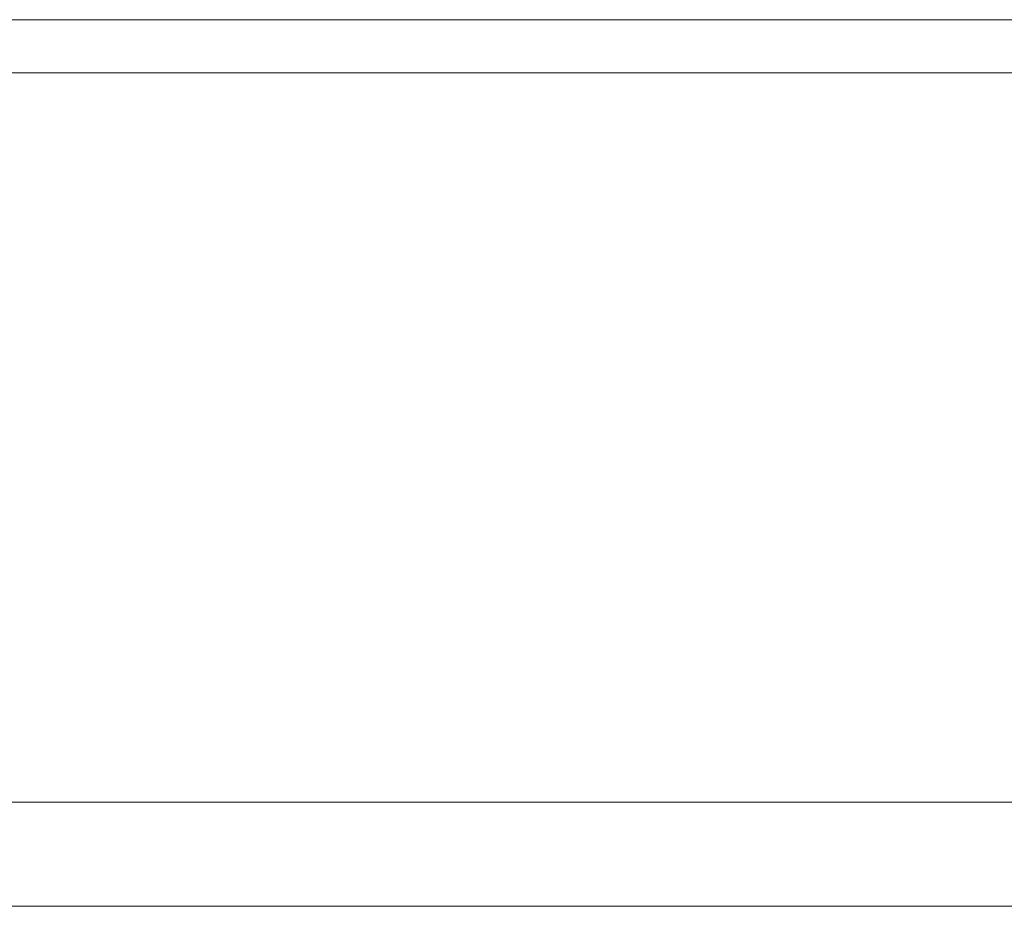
# Model space of a CAD drawing. Header units: millimetres. Extents: x 0 to 650, y -1 to 707.
# Tile 61 of 131: x 205 to 222, y 656 to 671. Entities that reach past the tile are written whole.
import ezdxf
from ezdxf.xclip import XClip

# ---------------------------------------------------------------- set-up
doc = ezdxf.new("R2010")
doc.units = ezdxf.units.MM
doc.header["$MEASUREMENT"] = 0
doc.header["$XCLIPFRAME"] = 0
doc.linetypes.add('Wipeout_Contour', pattern=[1000, 0, -1000])
doc.layers.add('Cobertura.ARQ', color=7, linetype='Continuous')
doc.layers.add('Parede.ARQ', color=7, linetype='Continuous')

# ---------------------------------------------------------------- blocks, each defined once
blk = doc.blocks.new('Desenho_3_3', base_point=(252.309, 622.835))
at = {"color": 254, "linetype": 'Wipeout_Contour', "lineweight": 0, "ltscale": 2845.282854}
blk.add_wipeout([(107.696, 671.135), (107.696, 670.23), (320.691, 670.23), (320.691, 671.135)], dxfattribs=at).dxf.layer = 'Parede.ARQ'
at = {"layer": 'Parede.ARQ', "color": 8, "linetype": 'Continuous', "lineweight": 0}
blk.add_line((320.691, 671.135), (107.696, 671.135), dxfattribs=at)
at = {"color": 254, "linetype": 'Wipeout_Contour', "lineweight": 0, "ltscale": 7683.414264}
blk.add_wipeout([(107.696, 670.23), (107.696, 657.78), (444.491, 657.781), (444.491, 657.256), (485.691, 657.256), (485.691, 670.231), (408.191, 670.231), (408.191, 669.631), (376.691, 669.631), (376.691, 670.231)], dxfattribs=at).dxf.layer = 'Cobertura.ARQ'
at = {"layer": 'Cobertura.ARQ', "color": 7, "linetype": 'Continuous', "lineweight": 0}
blk.add_line((376.691, 670.231), (107.696, 670.23), dxfattribs=at)
at = {"color": 254, "linetype": 'Wipeout_Contour', "lineweight": 0, "ltscale": 2917.449855}
blk.add_wipeout([(444.491, 657.781), (107.696, 657.78), (107.696, 656), (444.491, 656.001)], dxfattribs=at).dxf.layer = 'Cobertura.ARQ'
at = {"layer": 'Cobertura.ARQ', "color": 7, "linetype": 'Continuous', "lineweight": 0}
for p, q in [((107.696, 657.78), (444.491, 657.781)), ((107.696, 656), (444.491, 656.001))]:
    blk.add_line(p, q, dxfattribs=at)

msp = doc.modelspace()

# ---------------------------------------------------------------- block references
at = {"color": 7, "linetype": 'Continuous', "lineweight": 0}
ref = msp.add_blockref('Desenho_3_3', (252.309, 622.835), dxfattribs=at)
XClip(ref).set_block_clipping_path([(94.5429147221, 610.0813537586), (504.066260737, 688.4753035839)])

doc.saveas('drawing.dxf')
